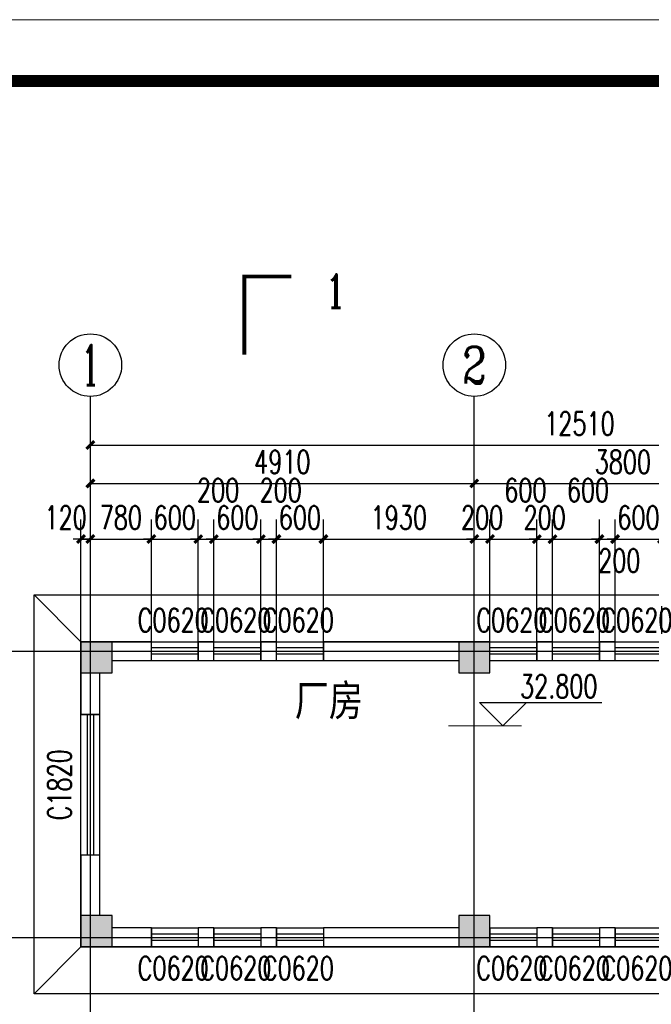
# Model space of a CAD drawing. Extents: x -520262 to -388550, y -168471 to -121901.
# Tile 9 of 14: x -444567 to -436489, y -134488 to -121901. Entities that reach past the tile are written whole.
import ezdxf
from ezdxf.enums import TextEntityAlignment as Align

# ---------------------------------------------------------------- set-up
doc = ezdxf.new("R2010")
doc.units = 0
doc.header["$LTSCALE"] = 2000
doc.header["$MEASUREMENT"] = 0
for name, color, linetype in [('AXIS', 3, 'Continuous'), ('AXIS_TEXT', 7, 'Continuous'), ('COLUMN', 255, 'Continuous'), ('DIM_ELEV', 3, 'Continuous'), ('DIM_SYMB', 3, 'Continuous'), ('DOTE', 1, 'Continuous'), ('PUB_HATCH', 255, 'Continuous'), ('PUB_TEXT', 7, 'Continuous'), ('WALL', 2, 'Continuous'), ('WINDOW', 4, 'Continuous'), ('WINDOW_TEXT', 7, 'Continuous')]:
    doc.layers.add(name, color=color, linetype=linetype)
doc.styles.add('_TCH_AXIS', font='COMPLEX', dxfattribs={"bigfont": 'GBCBIG'})
doc.styles.add('_TCH_DIM', font='SIMPLEX', dxfattribs={"bigfont": 'GBCBIG'})
doc.styles.add('_TCH_DIM_T3', font='SIMPLEX', dxfattribs={"width": 0.705882, "bigfont": 'GBCBIG'})
doc.styles.add('_TCH_LABEL', font='COMPLEX', dxfattribs={"bigfont": 'GBCBIG'})
doc.styles.add('_TCH_WINDOW', font='SIMPLEX', dxfattribs={"bigfont": 'GBCBIG'})
doc.styles.add('COMPLEX', font='COMPLEX')
doc.styles.add('宋体', font='txt', dxfattribs={"width": 0.8, "height": 3.5})
doc.dimstyles.new('_TCH_ARCH&&100', dxfattribs={"dimtxt": 297.5, "dimasz": 100, "dimexe": 250, "dimexo": 300, "dimgap": 126.25, "dimtad": 1, "dimdec": 0, "dimzin": 0, "dimdsep": 46, "dimtxsty": '_TCH_DIM_T3', "dimblk": 'ARCHTICK', "dimcen": 0.09, "dimclrt": 7, "dimazin": 2, "dimtfac": 1, "dimtdec": 0, "dimtix": 1, "dimtmove": 2, "dimatfit": 3, "dimfxl": 0, "dimtolj": 1, "dimtzin": 0, "dimarcsym": 0})

# ---------------------------------------------------------------- blocks, each defined once
blk = doc.blocks.new('_ArchTick')
at = {"color": 0, "linetype": 'ByBlock', "const_width": 0.4}
blk.add_lwpolyline([(-0.5, -0.5), (0.5, 0.5)], dxfattribs=at)
blk = doc.blocks.new('*D99')
at = {"layer": 'AXIS', "color": 0, "lineweight": -2}
for p, q in [((-443783, -130016), (-443783, -128291)), ((-443663, -130016), (-443663, -128291)), ((-443783, -128541), (-443883, -128541)), ((-443783, -128541), (-443663, -128541)), ((-443663, -128541), (-443563, -128541))]:
    blk.add_line(p, q, dxfattribs=at)
at = {"layer": 'Defpoints', "color": 0}
for p in [(-443663, -128541), (-443783, -130316), (-443663, -130316)]:
    blk.add_point(p, dxfattribs=at)
at = {"layer": 'AXIS', "color": 0, "lineweight": -2, "xscale": 100, "yscale": 100, "zscale": 100}
blk.add_blockref('_ArchTick', (-443783, -128541), dxfattribs=at)
at = {"layer": 'AXIS', "color": 0, "lineweight": -2, "xscale": 100, "yscale": 100, "zscale": 100, "rotation": 180}
blk.add_blockref('_ArchTick', (-443663, -128541), dxfattribs=at)
at = {"layer": 'AXIS', "color": 7, "insert": (-443979, -128266), "char_height": 297.5, "attachment_point": 5, "style": '_TCH_DIM_T3'}
blk.add_mtext('\\A1;120', dxfattribs=at)
blk = doc.blocks.new('*D100')
at = {"layer": 'AXIS', "color": 0, "lineweight": -2}
for p, q in [((-443663, -130016), (-443663, -128291)), ((-442883, -130016), (-442883, -128291)), ((-443663, -128541), (-443763, -128541)), ((-443663, -128541), (-442883, -128541)), ((-442883, -128541), (-442783, -128541))]:
    blk.add_line(p, q, dxfattribs=at)
at = {"layer": 'Defpoints', "color": 0}
for p in [(-442883, -128541), (-443663, -130316), (-442883, -130316)]:
    blk.add_point(p, dxfattribs=at)
at = {"layer": 'AXIS', "color": 0, "lineweight": -2, "xscale": 100, "yscale": 100, "zscale": 100}
blk.add_blockref('_ArchTick', (-443663, -128541), dxfattribs=at)
at = {"layer": 'AXIS', "color": 0, "lineweight": -2, "xscale": 100, "yscale": 100, "zscale": 100, "rotation": 180}
blk.add_blockref('_ArchTick', (-442883, -128541), dxfattribs=at)
at = {"layer": 'AXIS', "color": 7, "insert": (-443273, -128266), "char_height": 297.5, "attachment_point": 5, "style": '_TCH_DIM_T3'}
blk.add_mtext('\\A1;780', dxfattribs=at)
blk = doc.blocks.new('*D101')
at = {"layer": 'AXIS', "color": 0, "lineweight": -2}
for p, q in [((-442883, -130016), (-442883, -128291)), ((-442283, -130016), (-442283, -128291)), ((-442883, -128541), (-442983, -128541)), ((-442883, -128541), (-442283, -128541)), ((-442283, -128541), (-442183, -128541))]:
    blk.add_line(p, q, dxfattribs=at)
at = {"layer": 'Defpoints', "color": 0}
for p in [(-442283, -128541), (-442883, -130316), (-442283, -130316)]:
    blk.add_point(p, dxfattribs=at)
at = {"layer": 'AXIS', "color": 0, "lineweight": -2, "xscale": 100, "yscale": 100, "zscale": 100}
blk.add_blockref('_ArchTick', (-442883, -128541), dxfattribs=at)
at = {"layer": 'AXIS', "color": 0, "lineweight": -2, "xscale": 100, "yscale": 100, "zscale": 100, "rotation": 180}
blk.add_blockref('_ArchTick', (-442283, -128541), dxfattribs=at)
at = {"layer": 'AXIS', "color": 7, "insert": (-442583, -128266), "char_height": 297.5, "attachment_point": 5, "style": '_TCH_DIM_T3'}
blk.add_mtext('\\A1;600', dxfattribs=at)
blk = doc.blocks.new('*D102')
at = {"layer": 'AXIS', "color": 0, "lineweight": -2}
for p, q in [((-442283, -130016), (-442283, -128291)), ((-442083, -130016), (-442083, -128291)), ((-442283, -128541), (-442383, -128541)), ((-442283, -128541), (-442083, -128541)), ((-442083, -128541), (-441983, -128541))]:
    blk.add_line(p, q, dxfattribs=at)
at = {"layer": 'Defpoints', "color": 0}
for p in [(-442083, -128541), (-442283, -130316), (-442083, -130316)]:
    blk.add_point(p, dxfattribs=at)
at = {"layer": 'AXIS', "color": 0, "lineweight": -2, "xscale": 100, "yscale": 100, "zscale": 100}
blk.add_blockref('_ArchTick', (-442283, -128541), dxfattribs=at)
at = {"layer": 'AXIS', "color": 0, "lineweight": -2, "xscale": 100, "yscale": 100, "zscale": 100, "rotation": 180}
blk.add_blockref('_ArchTick', (-442083, -128541), dxfattribs=at)
at = {"layer": 'AXIS', "color": 7, "insert": (-442029, -127916), "char_height": 297.5, "attachment_point": 5, "style": '_TCH_DIM_T3'}
blk.add_mtext('\\A1;200', dxfattribs=at)
blk = doc.blocks.new('*D103')
at = {"layer": 'AXIS', "color": 0, "lineweight": -2}
for p, q in [((-442083, -130016), (-442083, -128291)), ((-441483, -130016), (-441483, -128291)), ((-442083, -128541), (-442183, -128541)), ((-442083, -128541), (-441483, -128541)), ((-441483, -128541), (-441383, -128541))]:
    blk.add_line(p, q, dxfattribs=at)
at = {"layer": 'Defpoints', "color": 0}
for p in [(-441483, -128541), (-442083, -130316), (-441483, -130316)]:
    blk.add_point(p, dxfattribs=at)
at = {"layer": 'AXIS', "color": 0, "lineweight": -2, "xscale": 100, "yscale": 100, "zscale": 100}
blk.add_blockref('_ArchTick', (-442083, -128541), dxfattribs=at)
at = {"layer": 'AXIS', "color": 0, "lineweight": -2, "xscale": 100, "yscale": 100, "zscale": 100, "rotation": 180}
blk.add_blockref('_ArchTick', (-441483, -128541), dxfattribs=at)
at = {"layer": 'AXIS', "color": 7, "insert": (-441783, -128266), "char_height": 297.5, "attachment_point": 5, "style": '_TCH_DIM_T3'}
blk.add_mtext('\\A1;600', dxfattribs=at)
blk = doc.blocks.new('*D104')
at = {"layer": 'AXIS', "color": 0, "lineweight": -2}
for p, q in [((-441483, -130016), (-441483, -128291)), ((-441283, -130016), (-441283, -128291)), ((-441483, -128541), (-441583, -128541)), ((-441483, -128541), (-441283, -128541)), ((-441283, -128541), (-441183, -128541))]:
    blk.add_line(p, q, dxfattribs=at)
at = {"layer": 'Defpoints', "color": 0}
for p in [(-441283, -128541), (-441483, -130316), (-441283, -130316)]:
    blk.add_point(p, dxfattribs=at)
at = {"layer": 'AXIS', "color": 0, "lineweight": -2, "xscale": 100, "yscale": 100, "zscale": 100}
blk.add_blockref('_ArchTick', (-441483, -128541), dxfattribs=at)
at = {"layer": 'AXIS', "color": 0, "lineweight": -2, "xscale": 100, "yscale": 100, "zscale": 100, "rotation": 180}
blk.add_blockref('_ArchTick', (-441283, -128541), dxfattribs=at)
at = {"layer": 'AXIS', "color": 7, "insert": (-441229, -127916), "char_height": 297.5, "attachment_point": 5, "style": '_TCH_DIM_T3'}
blk.add_mtext('\\A1;200', dxfattribs=at)
blk = doc.blocks.new('*D105')
at = {"layer": 'AXIS', "color": 0, "lineweight": -2}
for p, q in [((-441283, -130016), (-441283, -128291)), ((-440683, -130016), (-440683, -128291)), ((-441283, -128541), (-441383, -128541)), ((-441283, -128541), (-440683, -128541)), ((-440683, -128541), (-440583, -128541))]:
    blk.add_line(p, q, dxfattribs=at)
at = {"layer": 'Defpoints', "color": 0}
for p in [(-440683, -128541), (-441283, -130316), (-440683, -130316)]:
    blk.add_point(p, dxfattribs=at)
at = {"layer": 'AXIS', "color": 0, "lineweight": -2, "xscale": 100, "yscale": 100, "zscale": 100}
blk.add_blockref('_ArchTick', (-441283, -128541), dxfattribs=at)
at = {"layer": 'AXIS', "color": 0, "lineweight": -2, "xscale": 100, "yscale": 100, "zscale": 100, "rotation": 180}
blk.add_blockref('_ArchTick', (-440683, -128541), dxfattribs=at)
at = {"layer": 'AXIS', "color": 7, "insert": (-440983, -128266), "char_height": 297.5, "attachment_point": 5, "style": '_TCH_DIM_T3'}
blk.add_mtext('\\A1;600', dxfattribs=at)
blk = doc.blocks.new('*D106')
at = {"layer": 'AXIS', "color": 0, "lineweight": -2}
for p, q in [((-440683, -130016), (-440683, -128291)), ((-438753, -130016), (-438753, -128291)), ((-440683, -128541), (-438753, -128541))]:
    blk.add_line(p, q, dxfattribs=at)
at = {"layer": 'Defpoints', "color": 0}
for p in [(-438753, -128541), (-440683, -130316), (-438753, -130316)]:
    blk.add_point(p, dxfattribs=at)
at = {"layer": 'AXIS', "color": 0, "lineweight": -2, "xscale": 100, "yscale": 100, "zscale": 100, "rotation": 180}
blk.add_blockref('_ArchTick', (-440683, -128541), dxfattribs=at)
at = {"layer": 'AXIS', "color": 0, "lineweight": -2, "xscale": 100, "yscale": 100, "zscale": 100}
blk.add_blockref('_ArchTick', (-438753, -128541), dxfattribs=at)
at = {"layer": 'AXIS', "color": 7, "insert": (-439718, -128266), "char_height": 297.5, "attachment_point": 5, "style": '_TCH_DIM_T3'}
blk.add_mtext('\\A1;1930', dxfattribs=at)
blk = doc.blocks.new('*D107')
at = {"layer": 'AXIS', "color": 0, "lineweight": -2}
for p, q in [((-438753, -130016), (-438753, -128291)), ((-438553, -130016), (-438553, -128291)), ((-438753, -128541), (-438853, -128541)), ((-438753, -128541), (-438553, -128541)), ((-438553, -128541), (-438453, -128541))]:
    blk.add_line(p, q, dxfattribs=at)
at = {"layer": 'Defpoints', "color": 0}
for p in [(-438553, -128541), (-438753, -130316), (-438553, -130316)]:
    blk.add_point(p, dxfattribs=at)
at = {"layer": 'AXIS', "color": 0, "lineweight": -2, "xscale": 100, "yscale": 100, "zscale": 100}
blk.add_blockref('_ArchTick', (-438753, -128541), dxfattribs=at)
at = {"layer": 'AXIS', "color": 0, "lineweight": -2, "xscale": 100, "yscale": 100, "zscale": 100, "rotation": 180}
blk.add_blockref('_ArchTick', (-438553, -128541), dxfattribs=at)
at = {"layer": 'AXIS', "color": 7, "insert": (-438653, -128266), "char_height": 297.5, "attachment_point": 5, "style": '_TCH_DIM_T3'}
blk.add_mtext('\\A1;200', dxfattribs=at)
blk = doc.blocks.new('*D108')
at = {"layer": 'AXIS', "color": 0, "lineweight": -2}
for p, q in [((-438553, -130016), (-438553, -128291)), ((-437953, -130016), (-437953, -128291)), ((-438553, -128541), (-437953, -128541))]:
    blk.add_line(p, q, dxfattribs=at)
at = {"layer": 'Defpoints', "color": 0}
for p in [(-437953, -128541), (-438553, -130316), (-437953, -130316)]:
    blk.add_point(p, dxfattribs=at)
at = {"layer": 'AXIS', "color": 0, "lineweight": -2, "xscale": 100, "yscale": 100, "zscale": 100, "rotation": 180}
blk.add_blockref('_ArchTick', (-438553, -128541), dxfattribs=at)
at = {"layer": 'AXIS', "color": 0, "lineweight": -2, "xscale": 100, "yscale": 100, "zscale": 100}
blk.add_blockref('_ArchTick', (-437953, -128541), dxfattribs=at)
at = {"layer": 'AXIS', "color": 7, "insert": (-438099, -127916), "char_height": 297.5, "attachment_point": 5, "style": '_TCH_DIM_T3'}
blk.add_mtext('\\A1;600', dxfattribs=at)
blk = doc.blocks.new('*D109')
at = {"layer": 'AXIS', "color": 0, "lineweight": -2}
for p, q in [((-437953, -130016), (-437953, -128291)), ((-437753, -130016), (-437753, -128291)), ((-437953, -128541), (-438053, -128541)), ((-437953, -128541), (-437753, -128541)), ((-437753, -128541), (-437653, -128541))]:
    blk.add_line(p, q, dxfattribs=at)
at = {"layer": 'Defpoints', "color": 0}
for p in [(-437753, -128541), (-437953, -130316), (-437753, -130316)]:
    blk.add_point(p, dxfattribs=at)
at = {"layer": 'AXIS', "color": 0, "lineweight": -2, "xscale": 100, "yscale": 100, "zscale": 100}
blk.add_blockref('_ArchTick', (-437953, -128541), dxfattribs=at)
at = {"layer": 'AXIS', "color": 0, "lineweight": -2, "xscale": 100, "yscale": 100, "zscale": 100, "rotation": 180}
blk.add_blockref('_ArchTick', (-437753, -128541), dxfattribs=at)
at = {"layer": 'AXIS', "color": 7, "insert": (-437853, -128266), "char_height": 297.5, "attachment_point": 5, "style": '_TCH_DIM_T3'}
blk.add_mtext('\\A1;200', dxfattribs=at)
blk = doc.blocks.new('*D110')
at = {"layer": 'AXIS', "color": 0, "lineweight": -2}
for p, q in [((-437753, -130016), (-437753, -128291)), ((-437153, -130016), (-437153, -128291)), ((-437753, -128541), (-437153, -128541))]:
    blk.add_line(p, q, dxfattribs=at)
at = {"layer": 'Defpoints', "color": 0}
for p in [(-437153, -128541), (-437753, -130316), (-437153, -130316)]:
    blk.add_point(p, dxfattribs=at)
at = {"layer": 'AXIS', "color": 0, "lineweight": -2, "xscale": 100, "yscale": 100, "zscale": 100, "rotation": 180}
blk.add_blockref('_ArchTick', (-437753, -128541), dxfattribs=at)
at = {"layer": 'AXIS', "color": 0, "lineweight": -2, "xscale": 100, "yscale": 100, "zscale": 100}
blk.add_blockref('_ArchTick', (-437153, -128541), dxfattribs=at)
at = {"layer": 'AXIS', "color": 7, "insert": (-437299, -127916), "char_height": 297.5, "attachment_point": 5, "style": '_TCH_DIM_T3'}
blk.add_mtext('\\A1;600', dxfattribs=at)
blk = doc.blocks.new('*D111')
at = {"layer": 'AXIS', "color": 0, "lineweight": -2}
for p, q in [((-437153, -130016), (-437153, -128291)), ((-436953, -130016), (-436953, -128291)), ((-437153, -128541), (-437253, -128541)), ((-437153, -128541), (-436953, -128541)), ((-436953, -128541), (-436853, -128541))]:
    blk.add_line(p, q, dxfattribs=at)
at = {"layer": 'Defpoints', "color": 0}
for p in [(-436953, -128541), (-437153, -130316), (-436953, -130316)]:
    blk.add_point(p, dxfattribs=at)
at = {"layer": 'AXIS', "color": 0, "lineweight": -2, "xscale": 100, "yscale": 100, "zscale": 100}
blk.add_blockref('_ArchTick', (-437153, -128541), dxfattribs=at)
at = {"layer": 'AXIS', "color": 0, "lineweight": -2, "xscale": 100, "yscale": 100, "zscale": 100, "rotation": 180}
blk.add_blockref('_ArchTick', (-436953, -128541), dxfattribs=at)
at = {"layer": 'AXIS', "color": 7, "insert": (-436899, -128816), "char_height": 297.5, "attachment_point": 5, "style": '_TCH_DIM_T3'}
blk.add_mtext('\\A1;200', dxfattribs=at)
blk = doc.blocks.new('*D112')
at = {"layer": 'AXIS', "color": 0, "lineweight": -2}
for p, q in [((-436953, -130016), (-436953, -128291)), ((-436353, -130016), (-436353, -128291)), ((-436953, -128541), (-437053, -128541)), ((-436953, -128541), (-436353, -128541)), ((-436353, -128541), (-436253, -128541))]:
    blk.add_line(p, q, dxfattribs=at)
at = {"layer": 'Defpoints', "color": 0}
for p in [(-436353, -128541), (-436953, -130316), (-436353, -130316)]:
    blk.add_point(p, dxfattribs=at)
at = {"layer": 'AXIS', "color": 0, "lineweight": -2, "xscale": 100, "yscale": 100, "zscale": 100}
blk.add_blockref('_ArchTick', (-436953, -128541), dxfattribs=at)
at = {"layer": 'AXIS', "color": 0, "lineweight": -2, "xscale": 100, "yscale": 100, "zscale": 100, "rotation": 180}
blk.add_blockref('_ArchTick', (-436353, -128541), dxfattribs=at)
at = {"layer": 'AXIS', "color": 7, "insert": (-436653, -128266), "char_height": 297.5, "attachment_point": 5, "style": '_TCH_DIM_T3'}
blk.add_mtext('\\A1;600', dxfattribs=at)
blk = doc.blocks.new('*D179')
at = {"layer": 'AXIS', "color": 0, "lineweight": -2}
for p, q in [((-443663, -128285), (-443663, -127580)), ((-438753, -128285), (-438753, -127580)), ((-443663, -127830), (-438753, -127830))]:
    blk.add_line(p, q, dxfattribs=at)
at = {"layer": 'Defpoints', "color": 0}
for p in [(-438753, -127830), (-443663, -128585), (-438753, -128585)]:
    blk.add_point(p, dxfattribs=at)
at = {"layer": 'AXIS', "color": 0, "lineweight": -2, "xscale": 100, "yscale": 100, "zscale": 100, "rotation": 180}
blk.add_blockref('_ArchTick', (-443663, -127830), dxfattribs=at)
at = {"layer": 'AXIS', "color": 0, "lineweight": -2, "xscale": 100, "yscale": 100, "zscale": 100}
blk.add_blockref('_ArchTick', (-438753, -127830), dxfattribs=at)
at = {"layer": 'AXIS', "color": 7, "insert": (-441208, -127555), "char_height": 297.5, "attachment_point": 5, "style": '_TCH_DIM_T3'}
blk.add_mtext('\\A1;4910', dxfattribs=at)
blk = doc.blocks.new('*D180')
at = {"layer": 'AXIS', "color": 0, "lineweight": -2}
for p, q in [((-438753, -128285), (-438753, -127580)), ((-434953, -128285), (-434953, -127580)), ((-438753, -127830), (-434953, -127830))]:
    blk.add_line(p, q, dxfattribs=at)
at = {"layer": 'Defpoints', "color": 0}
for p in [(-434953, -127830), (-438753, -128585), (-434953, -128585)]:
    blk.add_point(p, dxfattribs=at)
at = {"layer": 'AXIS', "color": 0, "lineweight": -2, "xscale": 100, "yscale": 100, "zscale": 100, "rotation": 180}
blk.add_blockref('_ArchTick', (-438753, -127830), dxfattribs=at)
at = {"layer": 'AXIS', "color": 0, "lineweight": -2, "xscale": 100, "yscale": 100, "zscale": 100}
blk.add_blockref('_ArchTick', (-434953, -127830), dxfattribs=at)
at = {"layer": 'AXIS', "color": 7, "insert": (-436853, -127555), "char_height": 297.5, "attachment_point": 5, "style": '_TCH_DIM_T3'}
blk.add_mtext('\\A1;3800', dxfattribs=at)
blk = doc.blocks.new('*D182')
at = {"layer": 'AXIS', "color": 0, "lineweight": -2}
for p, q in [((-443663, -128285), (-443663, -127089)), ((-431153, -128285), (-431153, -127089)), ((-443663, -127339), (-431153, -127339))]:
    blk.add_line(p, q, dxfattribs=at)
at = {"layer": 'Defpoints', "color": 0}
for p in [(-431153, -127339), (-443663, -128585), (-431153, -128585)]:
    blk.add_point(p, dxfattribs=at)
at = {"layer": 'AXIS', "color": 0, "lineweight": -2, "xscale": 100, "yscale": 100, "zscale": 100, "rotation": 180}
blk.add_blockref('_ArchTick', (-443663, -127339), dxfattribs=at)
at = {"layer": 'AXIS', "color": 0, "lineweight": -2, "xscale": 100, "yscale": 100, "zscale": 100}
blk.add_blockref('_ArchTick', (-431153, -127339), dxfattribs=at)
at = {"layer": 'AXIS', "color": 7, "insert": (-437408, -127064), "char_height": 297.5, "attachment_point": 5, "style": '_TCH_DIM_T3'}
blk.add_mtext('\\A1;12510', dxfattribs=at)
blk = doc.blocks.new('_FZH')
blk.add_lwpolyline([(-0.5, -0.5), (0.5, -0.5), (0.5, 0.5), (-0.5, 0.5)], close=True)
at = {"layer": 'PUB_HATCH'}
blk.add_solid([(-0.5, -0.5), (0.5, -0.5), (-0.5, 0.5), (0.5, 0.5)], dxfattribs=at)
blk = doc.blocks.new('_AXISO')
blk.add_circle((0, 0), 0.5)
at = {"layer": 'AXIS_TEXT', "style": 'COMPLEX', "width": 1.041667}
blk.add_attdef('A', text='', height=0.56, dxfattribs=at).set_placement((-0.25, -0.28), (0.25, -0.28), align=Align.FIT)
blk = doc.blocks.new('$TCHSYS$WIN2D')
for p, q in [((-0.5, 0.5), (0.5, 0.5)), ((-0.5, 0.5), (-0.5, -0.5)), ((0.5, 0.5), (0.5, -0.5)), ((0.5, 0.1667), (-0.5, 0.1667)), ((0.5, -0.1667), (-0.5, -0.1667)), ((-0.5, -0.5), (0.5, -0.5))]:
    blk.add_line(p, q)
blk = doc.blocks.new('tk')
at = {"lineweight": 0}
blk.add_line((0, 297), (420, 297), dxfattribs=at)
at = {"lineweight": 0, "const_width": 1}
blk.add_lwpolyline([(25, 292), (415, 292), (415, 5), (25, 5)], close=True, dxfattribs=at)

msp = doc.modelspace()

# ---------------------------------------------------------------- linework, layer by layer
at = {"ltscale": 10}
for p, q in [((-443782.7, -129852.8), (-444382.7, -129252.8)), ((-443782.7, -133752.8), (-444382.7, -134352.8))]:
    msp.add_line(p, q, dxfattribs=at)
msp.add_lwpolyline([(-434852.7, -134352.8), (-444382.7, -134352.8), (-444382.7, -129252.8), (-430432.7, -129252.8), (-430432.7, -134352.8), (-431252.7, -134352.8)], dxfattribs=at)
msp.add_lwpolyline([(-443782.7, -129852.8), (-431032.7, -129852.8), (-431032.7, -133752.8), (-443782.7, -133752.8)], close=True, dxfattribs=at)
msp.add_lwpolyline([(-443782.7, -129852.8), (-431032.7, -129852.8), (-431032.7, -133752.8), (-443782.7, -133752.8)], close=True, dxfattribs=at)
at = {"layer": 'AXIS'}
for p, q in [((-443662.7, -128972.8), (-443662.7, -126717.2)), ((-438752.7, -128972.8), (-438752.7, -126717.2))]:
    msp.add_line(p, q, dxfattribs=at)
at = {"layer": 'DIM_ELEV'}
for p, q in [((-438387.4, -130929.7), (-438687.4, -130629.7)), ((-438687.4, -130629.7), (-437122.4, -130629.7)), ((-438387.4, -130929.7), (-438087.4, -130629.7))]:
    msp.add_line(p, q, dxfattribs=at)
at = {"layer": 'DIM_ELEV', "lineweight": 20}
msp.add_line((-438148.8, -130929.7), (-439084.5, -130929.7), dxfattribs=at)
at = {"layer": 'DIM_SYMB', "const_width": 50}
msp.add_lwpolyline([(-441093.1, -125183.7), (-441693.1, -125183.7), (-441693.1, -126183.7)], dxfattribs=at)
at = {"layer": 'DOTE'}
for p, q in [((-443662.7, -134632.8), (-443662.7, -128972.8)), ((-438752.7, -134632.8), (-438752.7, -128972.8)), ((-444662.7, -129972.8), (-430152.7, -129972.8)), ((-444662.7, -133632.8), (-430152.7, -133632.8))]:
    msp.add_line(p, q, dxfattribs=at)
at = {"layer": 'WALL'}
for p, q in [((-442882.7, -129852.8), (-443382.7, -129852.8)), ((-442882.7, -130092.8), (-442882.7, -129852.8)), ((-442082.7, -129852.8), (-442282.7, -129852.8)), ((-442282.7, -129852.8), (-442282.7, -130092.8)), ((-442082.7, -130092.8), (-442082.7, -129852.8)), ((-441282.7, -129852.8), (-441482.7, -129852.8)), ((-441482.7, -129852.8), (-441482.7, -130092.8)), ((-441282.7, -130092.8), (-441282.7, -129852.8)), ((-438952.7, -129852.8), (-440682.7, -129852.8)), ((-440682.7, -129852.8), (-440682.7, -130092.8)), ((-437752.7, -129852.8), (-437952.7, -129852.8)), ((-437952.7, -129852.8), (-437952.7, -130092.8)), ((-437752.7, -130092.8), (-437752.7, -129852.8)), ((-436952.7, -129852.8), (-437152.7, -129852.8)), ((-437152.7, -129852.8), (-437152.7, -130092.8)), ((-436952.7, -130092.8), (-436952.7, -129852.8)), ((-443382.7, -130092.8), (-442882.7, -130092.8)), ((-442282.7, -130092.8), (-442082.7, -130092.8)), ((-441482.7, -130092.8), (-441282.7, -130092.8)), ((-440682.7, -130092.8), (-438952.7, -130092.8)), ((-437952.7, -130092.8), (-437752.7, -130092.8)), ((-437152.7, -130092.8), (-436952.7, -130092.8)), ((-443782.7, -130252.8), (-443782.7, -130782.8)), ((-443542.7, -130782.8), (-443542.7, -130252.8)), ((-443782.7, -130782.8), (-443542.7, -130782.8)), ((-443542.7, -132582.8), (-443782.7, -132582.8)), ((-443782.7, -132582.8), (-443782.7, -133352.8)), ((-443542.7, -133352.8), (-443542.7, -132582.8)), ((-442882.7, -133512.8), (-443382.7, -133512.8)), ((-442882.7, -133752.8), (-442882.7, -133512.8)), ((-442082.7, -133512.8), (-442282.7, -133512.8)), ((-442282.7, -133512.8), (-442282.7, -133752.8)), ((-442082.7, -133752.8), (-442082.7, -133512.8)), ((-441282.7, -133512.8), (-441482.7, -133512.8)), ((-441482.7, -133512.8), (-441482.7, -133752.8)), ((-441282.7, -133752.8), (-441282.7, -133512.8)), ((-438952.7, -133512.8), (-440682.7, -133512.8)), ((-440682.7, -133512.8), (-440682.7, -133752.8)), ((-437752.7, -133512.8), (-437952.7, -133512.8)), ((-437952.7, -133512.8), (-437952.7, -133752.8)), ((-437752.7, -133752.8), (-437752.7, -133512.8)), ((-436952.7, -133512.8), (-437152.7, -133512.8)), ((-437152.7, -133512.8), (-437152.7, -133752.8)), ((-436952.7, -133752.8), (-436952.7, -133512.8)), ((-443382.7, -133752.8), (-442882.7, -133752.8)), ((-442282.7, -133752.8), (-442082.7, -133752.8)), ((-441482.7, -133752.8), (-441282.7, -133752.8)), ((-440682.7, -133752.8), (-438952.7, -133752.8)), ((-437952.7, -133752.8), (-437752.7, -133752.8)), ((-437152.7, -133752.8), (-436952.7, -133752.8))]:
    msp.add_line(p, q, dxfattribs=at)

# ---------------------------------------------------------------- block references
at = {"xscale": 156.8000000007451, "yscale": 156.7999999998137, "zscale": 156.8000000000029}
msp.add_blockref('tk', (-454405.8, -168470.8), dxfattribs=at)
at = {"layer": 'AXIS'}
ref = msp.add_blockref('_AXISO', (-443662.7, -126317.2), dxfattribs=dict(at, xscale=800, yscale=800, zscale=800))
ref.add_attrib('A', '1', dxfattribs={"layer": 'AXIS_TEXT', "ltscale": 10, "height": 514.7, "style": '_TCH_AXIS'}).set_placement((-443773, -126574.6), (-443552.4, -126574.6), align=Align.FIT)
ref = msp.add_blockref('_AXISO', (-438752.7, -126317.2), dxfattribs=dict(at, xscale=800, yscale=800, zscale=800))
ref.add_attrib('A', '2', dxfattribs={"layer": 'AXIS_TEXT', "ltscale": 10, "height": 465.9, "style": '_TCH_AXIS'}).set_placement((-438908.1, -126550.2), (-438597.4, -126550.2), align=Align.FIT)
at = {"layer": 'COLUMN', "xscale": 400, "yscale": 400, "zscale": 400}
for p in [(-443582.7, -130052.8), (-438752.7, -130052.8), (-443582.7, -133552.8), (-438752.7, -133552.8)]:
    msp.add_blockref('_FZH', p, dxfattribs=at)
at = {"layer": 'WINDOW'}
ref = msp.add_blockref('$TCHSYS$WIN2D', (-442582.7, -129972.8), dxfattribs=dict(at, xscale=600, yscale=-240, zscale=600))
ref.add_attrib('A', 'C0620', (-443057.7, -129726.5), dxfattribs={"layer": 'WINDOW_TEXT', "ltscale": 10, "height": 297.5, "style": '_TCH_WINDOW', "width": 0.705882})
ref = msp.add_blockref('$TCHSYS$WIN2D', (-441782.7, -129972.8), dxfattribs=dict(at, xscale=600, yscale=-240, zscale=600))
ref.add_attrib('A', 'C0620', (-442257.7, -129726.5), dxfattribs={"layer": 'WINDOW_TEXT', "ltscale": 10, "height": 297.5, "style": '_TCH_WINDOW', "width": 0.705882})
ref = msp.add_blockref('$TCHSYS$WIN2D', (-440982.7, -129972.8), dxfattribs=dict(at, xscale=600, yscale=-240, zscale=600))
ref.add_attrib('A', 'C0620', (-441457.7, -129726.5), dxfattribs={"layer": 'WINDOW_TEXT', "ltscale": 10, "height": 297.5, "style": '_TCH_WINDOW', "width": 0.705882})
ref = msp.add_blockref('$TCHSYS$WIN2D', (-438252.7, -129972.8), dxfattribs=dict(at, xscale=600, yscale=-240, zscale=600))
ref.add_attrib('A', 'C0620', (-438727.7, -129726.5), dxfattribs={"layer": 'WINDOW_TEXT', "ltscale": 10, "height": 297.5, "style": '_TCH_WINDOW', "width": 0.705882})
ref = msp.add_blockref('$TCHSYS$WIN2D', (-437452.7, -129972.8), dxfattribs=dict(at, xscale=600, yscale=-240, zscale=600))
ref.add_attrib('A', 'C0620', (-437927.7, -129726.5), dxfattribs={"layer": 'WINDOW_TEXT', "ltscale": 10, "height": 297.5, "style": '_TCH_WINDOW', "width": 0.705882})
ref = msp.add_blockref('$TCHSYS$WIN2D', (-436652.7, -129972.8), dxfattribs=dict(at, xscale=600, yscale=-240, zscale=600))
ref.add_attrib('A', 'C0620', (-437127.7, -129726.5), dxfattribs={"layer": 'WINDOW_TEXT', "ltscale": 10, "height": 297.5, "style": '_TCH_WINDOW', "width": 0.705882})
ref = msp.add_blockref('$TCHSYS$WIN2D', (-443662.7, -131682.8), dxfattribs=dict(at, xscale=1800, yscale=-240, zscale=1800, rotation=90))
ref.add_attrib('A', 'C1820', (-443909, -132137.8), dxfattribs={"layer": 'WINDOW_TEXT', "ltscale": 10, "height": 297.5, "rotation": 90, "style": '_TCH_WINDOW', "width": 0.705882})
ref = msp.add_blockref('$TCHSYS$WIN2D', (-442582.7, -133632.8), dxfattribs=dict(at, xscale=-600, yscale=-240, zscale=-600, rotation=180))
ref.add_attrib('A', 'C0620', (-443057.7, -134176.5), dxfattribs={"layer": 'WINDOW_TEXT', "ltscale": 10, "height": 297.5, "style": '_TCH_WINDOW', "width": 0.705882})
ref = msp.add_blockref('$TCHSYS$WIN2D', (-441782.7, -133632.8), dxfattribs=dict(at, xscale=-600, yscale=-240, zscale=-600, rotation=180))
ref.add_attrib('A', 'C0620', (-442257.7, -134176.5), dxfattribs={"layer": 'WINDOW_TEXT', "ltscale": 10, "height": 297.5, "style": '_TCH_WINDOW', "width": 0.705882})
ref = msp.add_blockref('$TCHSYS$WIN2D', (-440982.7, -133632.8), dxfattribs=dict(at, xscale=-600, yscale=-240, zscale=-600, rotation=180))
ref.add_attrib('A', 'C0620', (-441457.7, -134176.5), dxfattribs={"layer": 'WINDOW_TEXT', "ltscale": 10, "height": 297.5, "style": '_TCH_WINDOW', "width": 0.705882})
ref = msp.add_blockref('$TCHSYS$WIN2D', (-438252.7, -133632.8), dxfattribs=dict(at, xscale=-600, yscale=-240, zscale=-600, rotation=180))
ref.add_attrib('A', 'C0620', (-438727.7, -134176.5), dxfattribs={"layer": 'WINDOW_TEXT', "ltscale": 10, "height": 297.5, "style": '_TCH_WINDOW', "width": 0.705882})
ref = msp.add_blockref('$TCHSYS$WIN2D', (-437452.7, -133632.8), dxfattribs=dict(at, xscale=-600, yscale=-240, zscale=-600, rotation=180))
ref.add_attrib('A', 'C0620', (-437927.7, -134176.5), dxfattribs={"layer": 'WINDOW_TEXT', "ltscale": 10, "height": 297.5, "style": '_TCH_WINDOW', "width": 0.705882})
ref = msp.add_blockref('$TCHSYS$WIN2D', (-436652.7, -133632.8), dxfattribs=dict(at, xscale=-600, yscale=-240, zscale=-600, rotation=180))
ref.add_attrib('A', 'C0620', (-437127.7, -134176.5), dxfattribs={"layer": 'WINDOW_TEXT', "ltscale": 10, "height": 297.5, "style": '_TCH_WINDOW', "width": 0.705882})

# ---------------------------------------------------------------- texts
at = {"style": '宋体', "width": 0.8}
msp.add_text('厂房', height=400, dxfattribs=at).set_placement((-441049.1, -130802.4))
at = {"layer": 'PUB_TEXT', "width": 0.705882}
for s, height, style, p in [('1', 425, '_TCH_LABEL', (-440657.4, -125583.1)), ('32.800', 297.5, '_TCH_DIM', (-438167.8, -130572.4))]:
    msp.add_text(s, height=height, dxfattribs=dict(at, style=style)).set_placement(p)

# ---------------------------------------------------------------- dimensions: what is measured, and where the dimension line sits
at = {"layer": 'AXIS'}
for p1, p2, distance, picture, middle in [((-443662.7, -128585.4), (-431152.7, -128585.4), 1246.7, '*D182', (-437407.7, -127063.7)), ((-443662.7, -128585.4), (-438752.7, -128585.4), 755.6, '*D179', (-441207.7, -127554.9)), ((-438752.7, -128585.4), (-434952.7, -128585.4), 755.6, '*D180', (-436852.7, -127554.9)), ((-443662.7, -130316), (-442882.7, -130316), 1775.2, '*D100', (-443272.7, -128265.8)), ((-442882.7, -130316), (-442282.7, -130316), 1775.2, '*D101', (-442582.7, -128265.8)), ((-442082.7, -130316), (-441482.7, -130316), 1775.2, '*D103', (-441782.7, -128265.8)), ((-441282.7, -130316), (-440682.7, -130316), 1775.2, '*D105', (-440982.7, -128265.8)), ((-440682.7, -130316), (-438752.7, -130316), 1775.2, '*D106', (-439717.7, -128265.8)), ((-438752.7, -130316), (-438552.7, -130316), 1775.2, '*D107', (-438652.7, -128265.8)), ((-437952.7, -130316), (-437752.7, -130316), 1775.2, '*D109', (-437852.7, -128265.8)), ((-436952.7, -130316), (-436352.7, -130316), 1775.2, '*D112', (-436652.7, -128265.8))]:
    dim = msp.add_aligned_dim(p1=p1, p2=p2, distance=distance, dimstyle='_TCH_ARCH&&100', dxfattribs=at)
    dim.commit()
    dim.dimension.update_dxf_attribs({"geometry": picture, "text_midpoint": middle})
for base, p1, p2, picture, middle in [((-442082.7, -128540.8), (-442282.7, -130316), (-442082.7, -130316), '*D102', (-442029.3, -127915.8)), ((-441282.7, -128540.8), (-441482.7, -130316), (-441282.7, -130316), '*D104', (-441229.3, -127915.8)), ((-437952.7, -128540.8), (-438552.7, -130316), (-437952.7, -130316), '*D108', (-438099.3, -127915.8)), ((-437152.7, -128540.8), (-437752.7, -130316), (-437152.7, -130316), '*D110', (-437299.3, -127915.8)), ((-443662.7, -128540.8), (-443782.7, -130316), (-443662.7, -130316), '*D99', (-443979.3, -128265.8)), ((-436952.7, -128540.8), (-437152.7, -130316), (-436952.7, -130316), '*D111', (-436899.3, -128815.8))]:
    dim = msp.add_linear_dim(base=base, p1=p1, p2=p2, angle=0, dimstyle='_TCH_ARCH&&100', dxfattribs=at)
    dim.commit()
    dim.dimension.update_dxf_attribs({"geometry": picture, "text_midpoint": middle, "dimtype": 161})

doc.saveas('drawing.dxf')
